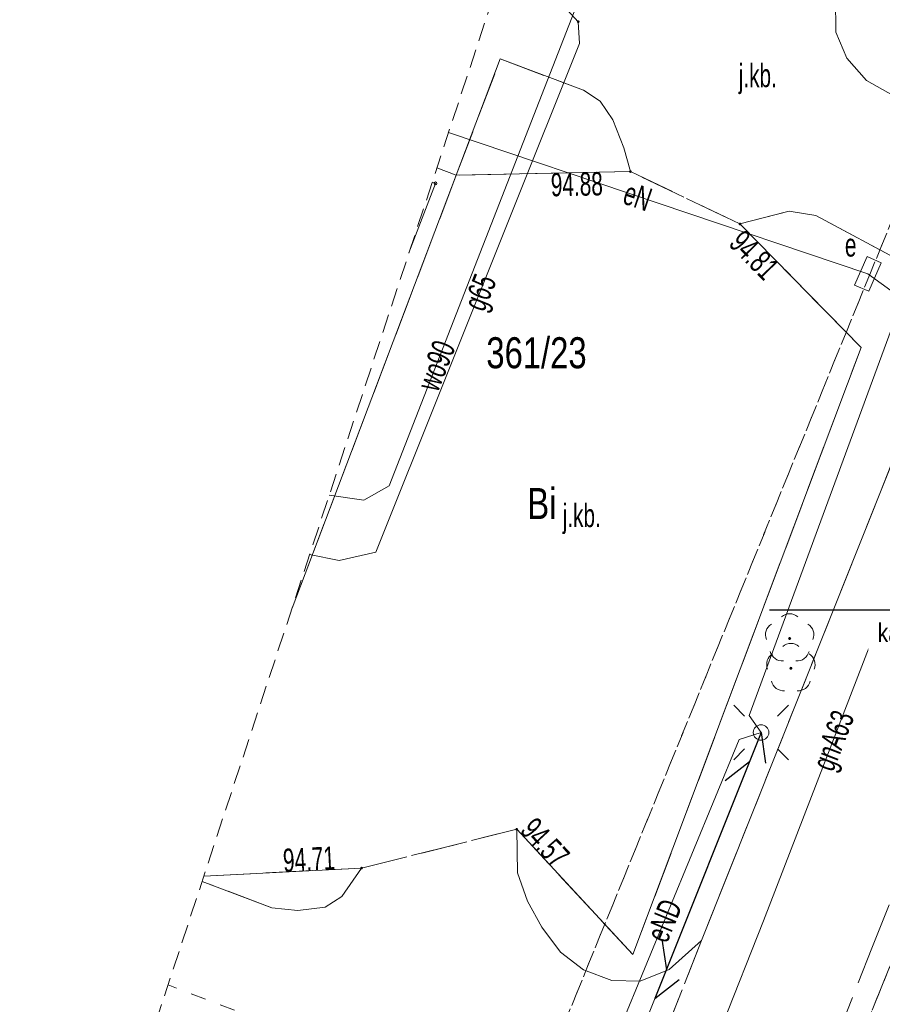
# Model space of a CAD drawing. Header units: metres. Extents: x 6541766 to 6542178, y 5894743 to 5895314.
# Tile 43 of 77: x 6541913 to 6541941, y 5895249 to 5895281. Entities that reach past the tile are written whole.
import ezdxf
from ezdxf import colors
from ezdxf.entities.mleader import LeaderData, LeaderLine
from ezdxf.enums import TextEntityAlignment as Align
from ezdxf.math import Vec2, Vec3

# ---------------------------------------------------------------- set-up
doc = ezdxf.new("R2010")
doc.units = ezdxf.units.M
for name, pattern in [('0.5_0.5', [1, 0.5, -0.5]), ('1.5_0.5', [2, 1.5, -0.5]), ('2', [0.9, 0.6, -0.3]), ('egkk-500', [2, 1.5, -0.5]), ('egug-500', [1, 0.5, -0.5]), ('sutp_500', [0])]:
    doc.linetypes.add(name, pattern=pattern)
for name, color, linetype in [('210-oznaczenie konturu użytku gruntowego', 7, 'Continuous'), ('211-numer działki ewidencyjnej', 7, 'Continuous'), ('217-kontur klasyfikacyjny', 7, 'Continuous'), ('218-kontur użytku gruntowego', 7, 'Continuous'), ('219-działka ewidencyjna', 7, 'Continuous'), ('312-budynek ewidencyjny', 7, 'Continuous'), ('jezdnia', 7, 'Continuous'), ('jezdnia-Atr17', 7, 'Continuous'), ('krawężnik', 7, 'Continuous'), ('pikieta sztuczna-Atr2', 7, 'Continuous'), ('przewód elektroenergetyczny podziemny', 7, 'Continuous'), ('przewód elektroenergetyczny podziemny-Atr1', 7, 'Continuous'), ('przewód gazowy', 7, 'Continuous'), ('przewód gazowy-Atr1', 7, 'Continuous'), ('przewód telekomunikacyjny napowietrzny', 7, 'Continuous'), ('przewód wodociągowy', 7, 'Continuous'), ('przewód wodociągowy-Atr1', 7, 'Continuous'), ('szafa elektroenergetyczna lub kontener-Atr17', 7, 'Continuous'), ('Zakres', 7, 'Continuous')]:
    doc.layers.add(name, color=color, linetype=linetype)
for name, color, linetype, lineweight in [('_dr_ścieki kd', 36, 'Continuous', 30), ('IE - Opisy', 7, 'Continuous', 9), ('IE - podklad', 8, 'Continuous', 9)]:
    doc.layers.add(name, color=color, linetype=linetype, lineweight=lineweight)

# ---------------------------------------------------------------- blocks, each defined once
blk = doc.blocks.new('blok - sanitarne pzt chelmza ng')
at = {"color": 0, "linetype": 'Continuous', "lineweight": 13}
for p, q in [((6542439.85, 5895272.253), (6542440.252, 5895273.168)), ((6542440.71, 5895272.967), (6542440.252, 5895273.168)), ((6542440.308, 5895272.052), (6542440.71, 5895272.967)), ((6542440.308, 5895272.052), (6542439.85, 5895272.253))]:
    blk.add_line(p, q, dxfattribs=at)
at = {"color": 0, "linetype": 'Continuous'}
for p, q in [((6542436.84, 5895257.83), (6542433.42, 5895249.255)), ((6542436.84, 5895257.83), (6542436.984, 5895256.84)), ((6542435.684, 5895256.282), (6542436.47, 5895256.901)), ((6542433.647, 5895251.173), (6542433.79, 5895250.184)), ((6542433.42, 5895249.255), (6542434.205, 5895249.874))]:
    blk.add_line(p, q, dxfattribs=at)
at = {"layer": 'przewód elektroenergetyczny podziemny', "color": 1, "linetype": 'Continuous', "lineweight": 9}
for p, q in [((6542444.73, 5895280.89), (6542436.46, 5895258.38)), ((6542426.774, 5895277.166), (6542440.28, 5895272.61)), ((6542442.33, 5895271.13), (6542440.28, 5895272.61)), ((6542440.28, 5895272.61), (6542442.33, 5895271.13)), ((6542436.46, 5895258.38), (6542436.84, 5895257.83)), ((6542436.84, 5895257.83), (6542436.13, 5895257.61)), ((6542436.13, 5895257.61), (6542430.11, 5895243.02))]:
    blk.add_line(p, q, dxfattribs=at)
at = {"layer": 'przewód gazowy', "color": 52, "linetype": 'Continuous', "lineweight": 9}
for p, q in [((6542436.92, 5895251.76), (6542448.9, 5895282.85)), ((6542430.95, 5895280.74), (6542430.37, 5895281.37)), ((6542430.99, 5895280.04), (6542430.95, 5895280.74)), ((6542424.43, 5895263.64), (6542430.99, 5895280.04)), ((6542422.299, 5895263.563), (6542423.25, 5895263.37)), ((6542423.25, 5895263.37), (6542424.43, 5895263.64)), ((6542423.46, 5895217.78), (6542436.92, 5895251.76))]:
    blk.add_line(p, q, dxfattribs=at)
at = {"layer": 'przewód telekomunikacyjny napowietrzny', "color": 30, "linetype": 'sutp_500', "lineweight": 9}
blk.add_line((6542427.67, 5895234.84), (6542436.84, 5895257.83), dxfattribs=at)
at = {"layer": 'przewód wodociągowy', "color": 5, "linetype": 'Continuous', "lineweight": 9}
for p, q in [((6542424.86, 5895265.78), (6542434.29, 5895289.96)), ((6542424.04, 5895265.32), (6542424.86, 5895265.78)), ((6542422.929, 5895265.477), (6542424.04, 5895265.32))]:
    blk.add_line(p, q, dxfattribs=at)
at = {"layer": 'przewód elektroenergetyczny podziemny-Atr1', "color": 1, "lineweight": 9, "width": 0.667}
for s, rotation, p in [('eN', 341.359, (6542432.46, 5895275.25)), ('eND', 67.578, (6542433.46, 5895251.15))]:
    blk.add_text(s, height=0.75, rotation=rotation, dxfattribs=at).set_placement(p, align=Align.MIDDLE_LEFT)
at = {"layer": 'przewód gazowy-Atr1', "color": 40, "lineweight": 9, "width": 0.667}
for s, rotation, p in [('g65', 68.198, (6542427.57, 5895271.5)), ('gnA63', 68.927, (6542438.81, 5895256.67))]:
    blk.add_text(s, height=0.75, rotation=rotation, dxfattribs=at).set_placement(p, align=Align.MIDDLE_LEFT)
at = {"layer": 'przewód wodociągowy-Atr1', "color": 5, "lineweight": 9, "width": 0.667}
blk.add_text('wo90', height=0.75, rotation=68.694, dxfattribs=at).set_placement((6542426.08, 5895268.91), align=Align.MIDDLE_LEFT)
at = {"layer": 'szafa elektroenergetyczna lub kontener-Atr17', "color": 1, "lineweight": 9, "width": 0.667}
blk.add_text('e', height=0.75, dxfattribs=at).set_placement((6542439.54, 5895273.17))
blk = doc.blocks.new('blok - podklad szary rfqfqw')
at = {"color": 8, "linetype": 'Continuous', "lineweight": 9}
for p, q in [((6541936.31, 5895258.361), (6541935.957, 5895258.714)), ((6541937.371, 5895258.361), (6541937.724, 5895258.714)), ((6541936.31, 5895257.3), (6541935.957, 5895256.947)), ((6541937.371, 5895257.3), (6541937.724, 5895256.947))]:
    blk.add_line(p, q, dxfattribs=at)
at = {"color": 8, "lineweight": 9}
blk.add_circle((6541926.35, 5895275.53), 0.045, dxfattribs=at)
at = {"color": 8, "linetype": 'Continuous', "lineweight": 9}
blk.add_circle((6541936.84, 5895257.83), 0.25, dxfattribs=at)
for centre, start, end in [((6541937.76, 5895261.26), 49.272, 130.728), ((6541937.38, 5895260.984), 121.308, 202.548), ((6541938.14, 5895260.984), 337.452, 58.692), ((6541937.8, 5895260.3), 49.272, 130.728), ((6541937.42, 5895260.024), 121.308, 202.548), ((6541937.525, 5895260.536), 193.221, 274.871), ((6541937.995, 5895260.536), 265.129, 346.779), ((6541938.18, 5895260.024), 337.452, 58.692), ((6541937.565, 5895259.576), 193.221, 274.871), ((6541938.035, 5895259.576), 265.129, 346.779)]:
    blk.add_arc(centre, 0.4, start, end, dxfattribs=at)
at = {"color": 8, "linetype": 'Continuous', "lineweight": 9, "extrusion": (0, 0, -1)}
for points in [[(-6541930.918, 5895280.708), (-6541930.918, 5895280.772), (-6541930.905, 5895280.74)], [(-6541930.918, 5895280.772), (-6541930.95, 5895280.695), (-6541930.95, 5895280.785)], [(-6541930.918, 5895280.772), (-6541930.918, 5895280.708), (-6541930.95, 5895280.695)], [(-6541930.95, 5895280.785), (-6541930.95, 5895280.695), (-6541930.982, 5895280.708)], [(-6541930.95, 5895280.785), (-6541930.982, 5895280.708), (-6541930.982, 5895280.772)], [(-6541930.982, 5895280.772), (-6541930.982, 5895280.708), (-6541930.995, 5895280.74)], [(-6541932.598, 5895275.878), (-6541932.598, 5895275.942), (-6541932.585, 5895275.91)], [(-6541932.598, 5895275.942), (-6541932.63, 5895275.865), (-6541932.63, 5895275.955)], [(-6541932.598, 5895275.942), (-6541932.598, 5895275.878), (-6541932.63, 5895275.865)], [(-6541932.63, 5895275.955), (-6541932.63, 5895275.865), (-6541932.662, 5895275.878)], [(-6541932.63, 5895275.955), (-6541932.662, 5895275.878), (-6541932.662, 5895275.942)], [(-6541932.662, 5895275.942), (-6541932.662, 5895275.878), (-6541932.675, 5895275.91)], [(-6541936.128, 5895274.188), (-6541936.128, 5895274.252), (-6541936.115, 5895274.22)], [(-6541936.128, 5895274.252), (-6541936.16, 5895274.175), (-6541936.16, 5895274.265)], [(-6541936.128, 5895274.252), (-6541936.128, 5895274.188), (-6541936.16, 5895274.175)], [(-6541936.16, 5895274.265), (-6541936.16, 5895274.175), (-6541936.192, 5895274.188)], [(-6541936.16, 5895274.265), (-6541936.192, 5895274.188), (-6541936.192, 5895274.252)], [(-6541936.192, 5895274.252), (-6541936.192, 5895274.188), (-6541936.205, 5895274.22)], [(-6541937.725, 5895260.825), (-6541937.725, 5895260.895), (-6541937.71, 5895260.86)], [(-6541937.725, 5895260.895), (-6541937.76, 5895260.81), (-6541937.76, 5895260.91)], [(-6541937.725, 5895260.895), (-6541937.725, 5895260.825), (-6541937.76, 5895260.81)], [(-6541937.76, 5895260.91), (-6541937.76, 5895260.81), (-6541937.795, 5895260.825)], [(-6541937.76, 5895260.91), (-6541937.795, 5895260.825), (-6541937.795, 5895260.895)], [(-6541937.795, 5895260.895), (-6541937.795, 5895260.825), (-6541937.81, 5895260.86)], [(-6541937.765, 5895259.865), (-6541937.765, 5895259.935), (-6541937.75, 5895259.9)], [(-6541937.765, 5895259.935), (-6541937.8, 5895259.85), (-6541937.8, 5895259.95)], [(-6541937.765, 5895259.935), (-6541937.765, 5895259.865), (-6541937.8, 5895259.85)], [(-6541937.8, 5895259.95), (-6541937.8, 5895259.85), (-6541937.835, 5895259.865)], [(-6541937.8, 5895259.95), (-6541937.835, 5895259.865), (-6541937.835, 5895259.935)], [(-6541937.835, 5895259.935), (-6541937.835, 5895259.865), (-6541937.85, 5895259.9)], [(-6541928.938, 5895254.678), (-6541928.938, 5895254.742), (-6541928.925, 5895254.71)], [(-6541928.938, 5895254.742), (-6541928.97, 5895254.665), (-6541928.97, 5895254.755)], [(-6541928.938, 5895254.742), (-6541928.938, 5895254.678), (-6541928.97, 5895254.665)], [(-6541928.97, 5895254.755), (-6541928.97, 5895254.665), (-6541929.002, 5895254.678)], [(-6541928.97, 5895254.755), (-6541929.002, 5895254.678), (-6541929.002, 5895254.742)], [(-6541929.002, 5895254.742), (-6541929.002, 5895254.678), (-6541929.015, 5895254.71)], [(-6541923.938, 5895253.428), (-6541923.938, 5895253.492), (-6541923.925, 5895253.46)], [(-6541923.938, 5895253.492), (-6541923.97, 5895253.415), (-6541923.97, 5895253.505)], [(-6541923.938, 5895253.492), (-6541923.938, 5895253.428), (-6541923.97, 5895253.415)], [(-6541923.97, 5895253.505), (-6541923.97, 5895253.415), (-6541924.002, 5895253.428)], [(-6541923.97, 5895253.505), (-6541924.002, 5895253.428), (-6541924.002, 5895253.492)], [(-6541924.002, 5895253.492), (-6541924.002, 5895253.428), (-6541924.015, 5895253.46)]]:
    blk.add_solid(points, dxfattribs=at)
at = {"layer": '217-kontur klasyfikacyjny', "color": 8, "linetype": 'egkk-500', "lineweight": 9}
blk.add_line((6541953.79, 5895281.76), (6541935.31, 5895236.33), dxfattribs=at)
at = {"layer": '218-kontur użytku gruntowego', "color": 8, "linetype": 'egug-500', "lineweight": 9}
for p, q in [((6541929.23, 5895245.33), (6541944.66, 5895283.19)), ((6541944.66, 5895283.19), (6541929.23, 5895245.33)), ((6541935.31, 5895236.33), (6541953.79, 5895281.76)), ((6541953.79, 5895281.76), (6541935.31, 5895236.33))]:
    blk.add_line(p, q, dxfattribs=at)
at = {"layer": '219-działka ewidencyjna', "color": 8, "linetype": '0.5_0.5', "lineweight": 9}
for p, q in [((6541944.66, 5895283.19), (6541929.23, 5895245.33)), ((6541929.23, 5895245.33), (6541917.737, 5895249.694))]:
    blk.add_line(p, q, dxfattribs=at)
at = {"layer": '312-budynek ewidencyjny', "color": 8, "linetype": 'Continuous', "lineweight": 9}
for p, q in [((6541926.35, 5895275.53), (6541925.498, 5895273.287)), ((6541926.248, 5895275.569), (6541926.35, 5895275.53))]:
    blk.add_line(p, q, dxfattribs=at)
at = {"layer": 'jezdnia', "color": 8, "linetype": '1.5_0.5', "lineweight": 9}
for p, q in [((6541939.25, 5895280.4), (6541939.23, 5895281.63)), ((6541939.6, 5895279.56), (6541939.25, 5895280.4)), ((6541927.02, 5895275.79), (6541928.44, 5895279.54)), ((6541928.44, 5895279.54), (6541931.12, 5895278.53)), ((6541940.24, 5895278.84), (6541939.6, 5895279.56)), ((6541941.09, 5895278.36), (6541940.24, 5895278.84)), ((6541931.12, 5895278.53), (6541931.66, 5895278.18)), ((6541931.66, 5895278.18), (6541932.06, 5895277.58)), ((6541932.06, 5895277.58), (6541932.42, 5895276.68)), ((6541932.42, 5895276.68), (6541932.63, 5895275.91)), ((6541926.399, 5895276.027), (6541927.02, 5895275.79)), ((6541932.63, 5895275.91), (6541927.02, 5895275.79)), ((6541932.63, 5895275.91), (6541936.16, 5895274.22)), ((6541936.16, 5895274.22), (6541932.63, 5895275.91)), ((6541927.02, 5895275.79), (6541921.734, 5895261.843)), ((6541936.16, 5895274.22), (6541937.74, 5895274.63)), ((6541937.74, 5895274.63), (6541938.6, 5895274.49)), ((6541938.6, 5895274.49), (6541941.46, 5895272.96)), ((6541940.06, 5895270.24), (6541936.16, 5895274.22)), ((6541940.41, 5895250.88), (6541949.67, 5895274.2)), ((6541942.72, 5895270.7), (6541934.92, 5895251.13)), ((6541932.71, 5895250.67), (6541940.06, 5895270.24)), ((6541923.97, 5895253.46), (6541928.97, 5895254.71)), ((6541928.97, 5895254.71), (6541923.97, 5895253.46)), ((6541928.97, 5895254.71), (6541932.71, 5895250.67)), ((6541928.99, 5895253.31), (6541928.97, 5895254.71)), ((6541918.891, 5895253.202), (6541923.97, 5895253.46)), ((6541923.97, 5895253.46), (6541923.34, 5895252.54)), ((6541929.32, 5895252.39), (6541928.99, 5895253.31)), ((6541921.08, 5895252.18), (6541918.836, 5895253.033)), ((6541923.34, 5895252.54), (6541922.8, 5895252.2)), ((6541929.78, 5895251.56), (6541929.32, 5895252.39)), ((6541921.92, 5895252.09), (6541921.08, 5895252.18)), ((6541922.8, 5895252.2), (6541921.92, 5895252.09)), ((6541930.38, 5895250.75), (6541929.78, 5895251.56)), ((6541934.92, 5895251.13), (6541931.56, 5895242.55)), ((6541931.56, 5895242.55), (6541934.92, 5895251.13)), ((6541934.92, 5895251.13), (6541933.88, 5895250.19)), ((6541937.02, 5895242.32), (6541940.41, 5895250.88)), ((6541931.12, 5895250.18), (6541930.38, 5895250.75)), ((6541932.03, 5895249.84), (6541931.12, 5895250.18)), ((6541933.88, 5895250.19), (6541932.94, 5895249.82)), ((6541932.94, 5895249.82), (6541932.03, 5895249.84))]:
    blk.add_line(p, q, dxfattribs=at)
at = {"layer": 'krawężnik', "color": 8, "linetype": 'Continuous', "lineweight": 9}
for p, q in [((6541939.25, 5895280.4), (6541939.23, 5895281.63)), ((6541939.6, 5895279.56), (6541939.25, 5895280.4)), ((6541928.44, 5895279.54), (6541927.02, 5895275.79)), ((6541931.12, 5895278.53), (6541928.44, 5895279.54)), ((6541940.24, 5895278.84), (6541939.6, 5895279.56)), ((6541941.09, 5895278.36), (6541940.24, 5895278.84)), ((6541931.66, 5895278.18), (6541931.12, 5895278.53)), ((6541932.06, 5895277.58), (6541931.66, 5895278.18)), ((6541932.42, 5895276.68), (6541932.06, 5895277.58)), ((6541932.63, 5895275.91), (6541932.42, 5895276.68)), ((6541926.399, 5895276.027), (6541927.02, 5895275.79)), ((6541927.02, 5895275.79), (6541932.63, 5895275.91)), ((6541927.02, 5895275.79), (6541921.734, 5895261.843)), ((6541937.74, 5895274.63), (6541936.16, 5895274.22)), ((6541938.6, 5895274.49), (6541937.74, 5895274.63)), ((6541941.46, 5895272.96), (6541938.6, 5895274.49)), ((6541936.16, 5895274.22), (6541940.06, 5895270.24)), ((6541942.72, 5895270.7), (6541934.92, 5895251.13)), ((6541932.71, 5895250.67), (6541940.06, 5895270.24)), ((6541928.99, 5895253.31), (6541928.97, 5895254.71)), ((6541928.97, 5895254.71), (6541932.71, 5895250.67)), ((6541923.97, 5895253.46), (6541918.891, 5895253.202)), ((6541923.97, 5895253.46), (6541923.34, 5895252.54)), ((6541929.32, 5895252.39), (6541928.99, 5895253.31)), ((6541921.08, 5895252.18), (6541918.836, 5895253.033)), ((6541923.34, 5895252.54), (6541922.8, 5895252.2)), ((6541929.78, 5895251.56), (6541929.32, 5895252.39)), ((6541921.92, 5895252.09), (6541921.08, 5895252.18)), ((6541922.8, 5895252.2), (6541921.92, 5895252.09)), ((6541930.38, 5895250.75), (6541929.78, 5895251.56)), ((6541934.92, 5895251.13), (6541933.88, 5895250.19)), ((6541931.12, 5895250.18), (6541930.38, 5895250.75)), ((6541932.03, 5895249.84), (6541931.12, 5895250.18)), ((6541933.88, 5895250.19), (6541932.94, 5895249.82)), ((6541932.94, 5895249.82), (6541932.03, 5895249.84))]:
    blk.add_line(p, q, dxfattribs=at)
at = {"layer": 'Zakres', "color": 8, "linetype": '2', "lineweight": 9}
blk.add_line((6541938.62, 5895313.18), (6541912.96, 5895235.17), dxfattribs=at)
blk.add_line((6541938.62, 5895313.18), (6541912.96, 5895235.17), dxfattribs=at)
blk.add_line((6541938.62, 5895313.18), (6541912.96, 5895235.17), dxfattribs=at)
blk.add_line((6541938.62, 5895313.18), (6541912.96, 5895235.17), dxfattribs=at)
at = {"layer": '210-oznaczenie konturu użytku gruntowego', "color": 8, "linetype": 'Continuous', "lineweight": 9, "width": 0.79}
blk.add_text('Bi', height=1, dxfattribs=at).set_placement((6541929.31, 5895264.71))
at = {"layer": '211-numer działki ewidencyjnej', "color": 8, "linetype": 'Continuous', "lineweight": 9, "width": 0.79}
blk.add_text('361/23', height=1, dxfattribs=at).set_placement((6541927.99, 5895269.57))
at = {"layer": 'jezdnia-Atr17', "color": 8, "lineweight": 9, "width": 0.667}
for p in [(6541936.12, 5895278.63), (6541936.12, 5895278.63), (6541930.45, 5895264.45), (6541930.45, 5895264.45)]:
    blk.add_text('j.kb.', height=0.75, dxfattribs=at).set_placement(p)
at = {"layer": 'pikieta sztuczna-Atr2', "color": 8, "lineweight": 9, "width": 0.667}
for s, rotation, p in [('94.88', 1.225, (6541930.06, 5895275.86, 94.88)), ('94.81', 314.418, (6541936.3, 5895274.08, 94.81))]:
    blk.add_text(s, height=0.75, rotation=rotation, dxfattribs=at).set_placement(p, align=Align.TOP_LEFT)
for s, rotation, p in [('94.57', 312.791, (6541929.04, 5895254.64, 94.57)), ('94.71', 2.904, (6541921.46, 5895253.33, 94.71))]:
    blk.add_text(s, height=0.75, rotation=rotation, dxfattribs=at).set_placement(p)

msp = doc.modelspace()

# ---------------------------------------------------------------- block references
at = {"layer": '_dr_ścieki kd', "lineweight": 9}
msp.add_blockref('blok - sanitarne pzt chelmza ng', (-500, 0), dxfattribs=at)
at = {"layer": 'IE - podklad'}
msp.add_blockref('blok - podklad szary rfqfqw', (0, 0), dxfattribs=at)

# ---------------------------------------------------------------- next in the draw order: leaders
at = {"layer": 'IE - Opisy'}
ml = msp.add_multileader_mtext('Standard', dxfattribs=at)
ml.set_content('\\C7;\\fArial Narrow|b0|i0|c238;Proponowana lokalizacja złącza\\Pkablowo-pomiarowego wł. Energa', color=(99, 100, 102))
ml.set_leader_properties()
ml.build(insert=Vec2(0, 0))
ml.multileader.update_dxf_attribs({"has_text_frame": 1, "text_right_attachment_type": 6, "dogleg_length": 100, "arrow_head_size": 0.75})
ctx = ml.context
ctx.base_point, ctx.char_height, ctx.arrow_head_size, ctx.landing_gap_size, ctx.plane_origin, ctx.plane_x_axis, ctx.plane_y_axis = Vec3(6541940.162, 5895261.769), 0.6, 0.75, 0.5, Vec3(6541954.459, 5895247.356), Vec3(0.829038, -0.559193), Vec3(0.559193, 0.829038)
ctx.right_attachment, ctx.text_align_type = 6, 2
notes = []
notes.append((ctx, [(0, (1, 1, 0), (6541952.405, 5895261.769), (-1, 0), 1, [(0, [(6541955.866, 5895269.108)], 0, [])])]))
ctx.mtext.insert, ctx.mtext.rotation, ctx.mtext.alignment, ctx.mtext.line_spacing_factor, ctx.mtext.flow_direction = Vec3(6541950.905, 5895262.545), 0.593412, 3, 1.2, 5
ctx.mtext.has_bg_fill, ctx.mtext.bg_color, ctx.mtext.bg_scale_factor, ctx.mtext.bg_transparency, ctx.mtext.use_window_bg_color = 1, -1027028792, 1.5, 0, 1
for ctx, leaders in notes:
    for number, flags, end, landing, length, lines in leaders:
        leader = LeaderData()
        leader.index, (leader.has_last_leader_line, leader.has_dogleg_vector, leader.attachment_direction) = number, flags
        leader.last_leader_point, leader.dogleg_vector, leader.dogleg_length = Vec3(end), Vec3(landing), length
        for number, points, colour, breaks in lines:
            line = LeaderLine()
            line.index, line.vertices, line.color, line.breaks = number, Vec3.list(points), colors.encode_raw_color(colour), breaks
            leader.lines.append(line)
        ctx.leaders.append(leader)

doc.saveas('drawing.dxf')
